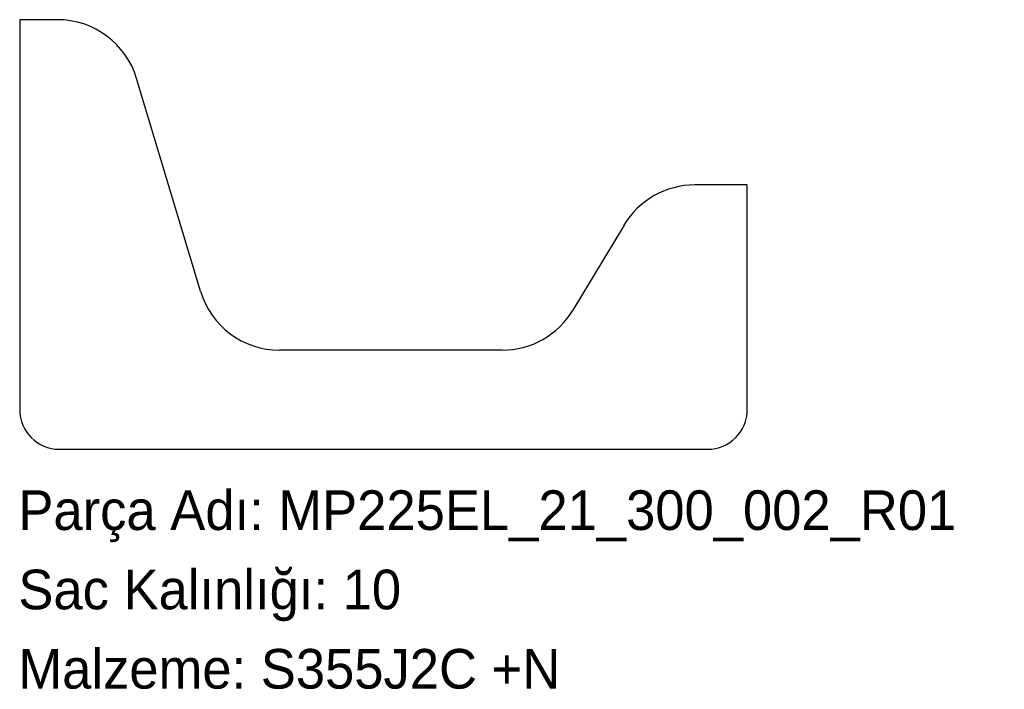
# Model space of a CAD drawing. Header units: millimetres. Extents: x 0 to 298, y -72 to 130.
import ezdxf

# ---------------------------------------------------------------- set-up
doc = ezdxf.new("R2010")
doc.units = ezdxf.units.MM
doc.linetypes.add('SLD-Katı', pattern=[0])
doc.linetypes.add('SLD-Sürekli', pattern=[0])
doc.layers.add('METIN', color=96, linetype='SLD-Katı')
doc.styles.add('SLDTEXTSTYLE0', font='ARIAL.TTF', dxfattribs={"width": 0.948, "bigfont": 'bigfont'})
doc.styles.add('SLDTEXTSTYLE1', font='ARIAL.TTF', dxfattribs={"width": 0.948})

msp = doc.modelspace()

# ---------------------------------------------------------------- linework, layer by layer
at = {"color": 7, "linetype": 'SLD-Sürekli', "lineweight": 25}
for p, q in [((11.8, 130.4), (0.4, 130.4)), ((0.4, 130.4), (0.4, 12.4)), ((55.06, 48.22), (35.74, 112.58)), ((220.4, 80.4), (204.55, 80.4)), ((220.4, 12.4), (220.4, 80.4)), ((183.12, 68.26), (167.68, 42.54)), ((146.25, 30.4), (79, 30.4)), ((12.4, 0.4), (208.4, 0.4))]:
    msp.add_line(p, q, dxfattribs=at)
for centre, radius, start, end in [((11.8, 105.4), 25, 16.6992, 90), ((204.55, 55.4), 25, 90, 149.0362), ((79, 55.4), 25, 196.6992, 270), ((146.25, 55.4), 25, 270, 329.0362), ((12.4, 12.4), 12, 180, 270), ((208.4, 12.4), 12, 270, 0)]:
    msp.add_arc(centre, radius, start, end, dxfattribs=at)

# ---------------------------------------------------------------- texts
at = {"layer": 'METIN', "char_height": 12, "attachment_point": 1}
for s, insert, style in [('Parça Adı: MP225EL_21_300_002_R01', (0, -12.03), 'SLDTEXTSTYLE0'), ('Sac Kalınlığı: 10', (0, -36.03), 'SLDTEXTSTYLE0'), ('Malzeme: S355J2C +N', (0, -60.03), 'SLDTEXTSTYLE1')]:
    msp.add_mtext(s, dxfattribs=dict(at, insert=insert, style=style))

doc.saveas('drawing.dxf')
